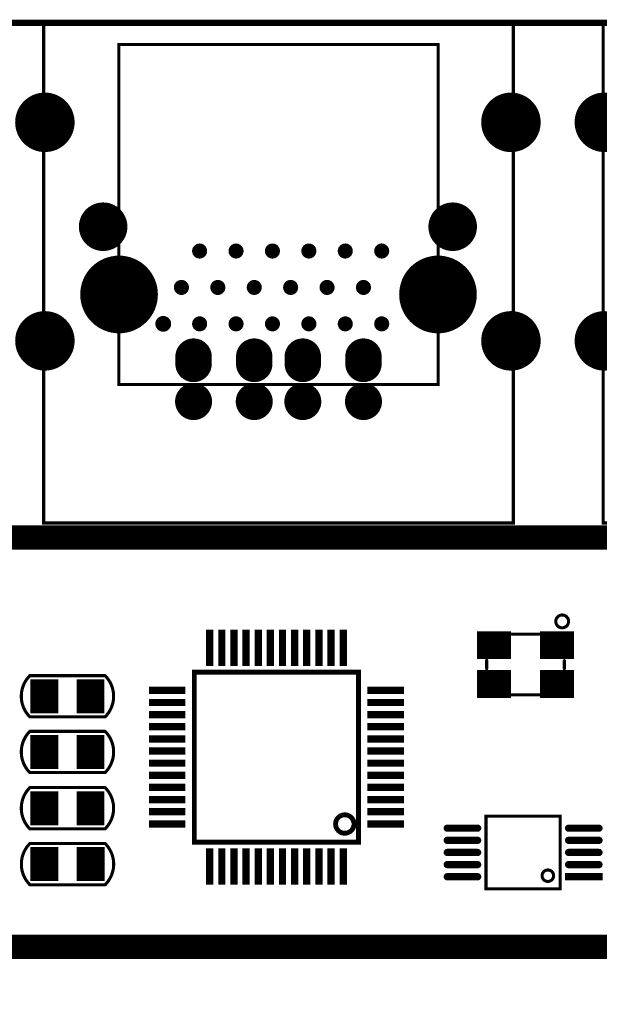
# Model space of a CAD drawing. Extents: x -1 to 179, y 0 to 119.
# Tile 19 of 23: x 71 to 95, y 77 to 118. Entities that reach past the tile are written whole.
import ezdxf

# ---------------------------------------------------------------- set-up
doc = ezdxf.new("R2010")
doc.units = 0
for name, color, linetype in [('2D_LINE_126', 183, 'CONTINUOUS'), ('BOARD_OUTLINE_00', 254, 'CONTINUOUS'), ('DRIL_NPLTE_THRU_01', 3, 'CONTINUOUS'), ('DRIL_NPLTE_THRU_02', 23, 'CONTINUOUS'), ('DRIL_NPLTE_THRU_03', 6, 'CONTINUOUS'), ('DRIL_NPLTE_THRU_04', 176, 'CONTINUOUS'), ('DRIL_PLTE_THRU_01', 3, 'CONTINUOUS'), ('DRIL_PLTE_THRU_02', 23, 'CONTINUOUS'), ('DRIL_PLTE_THRU_03', 6, 'CONTINUOUS'), ('DRIL_PLTE_THRU_04', 176, 'CONTINUOUS'), ('DRIL_SYMBOL', 254, 'CONTINUOUS'), ('PADS_BOT', 5, 'CONTINUOUS'), ('PADS_INNER', 96, 'CONTINUOUS'), ('PADS_TOP', 96, 'CONTINUOUS'), ('PART_TOP_2DLINE_01', 2, 'CONTINUOUS')]:
    doc.layers.add(name, color=color, linetype=linetype)

# ---------------------------------------------------------------- blocks, each defined once
blk = doc.blocks.new('BOARD_56')
at = {"layer": 'BOARD_OUTLINE_00', "const_width": 0.254}
blk.add_lwpolyline([(4, 0, -0.414213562), (7, -3), (7, -114.448986, -0.414213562), (4.008986, -117.44), (-168.0139, -117.44, -0.414213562), (-171, -114.4539), (-171, -3, -0.414213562), (-168, 0), (-121.8, 0), (-121.8, -2.149), (-117, -2.149), (-117, -0.000234), (-14.327606, -0.000234), (-14.327606, 0)], format="xyb", close=True, dxfattribs=at)
blk = doc.blocks.new('DRAWING_54')
at = {"layer": '2D_LINE_126', "const_width": 1}
blk.add_lwpolyline([(1.9558, 46.5328), (1.9558, 63.38951), (-140.8176, 63.3896), (-140.8176, 46.5328)], close=True, dxfattribs=at)
blk = doc.blocks.new('SMOOTH_0$127')
at = {"const_width": 0.0635}
blk.add_lwpolyline([(-0.03175, 0, 1), (0.03175, 0, 1)], format="xyb", close=True, dxfattribs=at)
blk = doc.blocks.new('PART_BODY_TOP_48')
at = {"layer": 'PART_TOP_2DLINE_01', "const_width": 0.127}
blk.add_lwpolyline([(4.925, 8.2), (4.925, -12.4), (-14.425, -12.4), (-14.425, 8.2)], close=True, dxfattribs=at)
at = {"layer": 'PART_TOP_2DLINE_01'}
for p in [(-14.425, 8.2), (4.925, 8.2), (-14.425, -12.4), (4.925, -12.4)]:
    blk.add_blockref('SMOOTH_0$127', p, dxfattribs=at)
blk = doc.blocks.new('DRIL_SYMBOL_0$4')
at = {"layer": 'DRIL_SYMBOL', "const_width": 0.0508}
for points in [[(-0.254, 0), (0.254, 0)], [(0, -0.254), (0, 0.254)]]:
    blk.add_lwpolyline(points, dxfattribs=at)
blk = doc.blocks.new('DRIL_HOLE_0$4')
at = {"const_width": 0.2}
blk.add_lwpolyline([(-0.1, 0, 1), (0.1, 0, 1)], format="xyb", close=True, dxfattribs=at)
blk.add_blockref('DRIL_SYMBOL_0$4', (0, 0))
blk = doc.blocks.new('PAD_0')
at = {"const_width": 0.31}
blk.add_lwpolyline([(0, -0.155, 1), (0, 0.155, 1)], format="xyb", close=True, dxfattribs=at)
blk = doc.blocks.new('PAD_1')
at = {"const_width": 0.325}
blk.add_lwpolyline([(0, -0.1625, 1), (0, 0.1625, 1)], format="xyb", close=True, dxfattribs=at)
blk = doc.blocks.new('STK_TOP_560')
at = {"layer": 'DRIL_PLTE_THRU_01'}
blk.add_blockref('DRIL_HOLE_0$4', (0, 0), dxfattribs=at)
at = {"layer": 'DRIL_PLTE_THRU_02'}
blk.add_blockref('DRIL_HOLE_0$4', (0, 0), dxfattribs=at)
at = {"layer": 'DRIL_PLTE_THRU_03'}
blk.add_blockref('DRIL_HOLE_0$4', (0, 0), dxfattribs=at)
at = {"layer": 'DRIL_PLTE_THRU_04'}
blk.add_blockref('DRIL_HOLE_0$4', (0, 0), dxfattribs=at)
at = {"layer": 'PADS_BOT'}
blk.add_blockref('PAD_0', (0, 0), dxfattribs=at)
at = {"layer": 'PADS_INNER'}
blk.add_blockref('PAD_0', (0, 0), dxfattribs=at)
at = {"layer": 'PADS_TOP'}
blk.add_blockref('PAD_1', (0, 0), dxfattribs=at)
blk = doc.blocks.new('STK_TOP_153')
at = {"layer": 'DRIL_PLTE_THRU_01'}
blk.add_blockref('DRIL_HOLE_0$4', (0, 0), dxfattribs=at)
at = {"layer": 'DRIL_PLTE_THRU_02'}
blk.add_blockref('DRIL_HOLE_0$4', (0, 0), dxfattribs=at)
at = {"layer": 'DRIL_PLTE_THRU_03'}
blk.add_blockref('DRIL_HOLE_0$4', (0, 0), dxfattribs=at)
at = {"layer": 'DRIL_PLTE_THRU_04'}
blk.add_blockref('DRIL_HOLE_0$4', (0, 0), dxfattribs=at)
at = {"layer": 'PADS_BOT'}
blk.add_blockref('PAD_0', (0, 0), dxfattribs=at)
at = {"layer": 'PADS_INNER'}
blk.add_blockref('PAD_0', (0, 0), dxfattribs=at)
at = {"layer": 'PADS_TOP'}
blk.add_blockref('PAD_0', (0, 0), dxfattribs=at)
blk = doc.blocks.new('DRIL_SYMBOL_1$6')
at = {"layer": 'DRIL_SYMBOL', "const_width": 0.0508}
for points in [[(-0.254, 0), (0.254, 0)], [(0, -0.254), (0, 0.254)]]:
    blk.add_lwpolyline(points, dxfattribs=at)
blk = doc.blocks.new('DRIL_HOLE_1$6')
at = {"const_width": 0.8}
blk.add_lwpolyline([(-0.4, 0, 1), (0.4, 0, 1)], format="xyb", close=True, dxfattribs=at)
blk.add_blockref('DRIL_SYMBOL_1$6', (0, 0))
blk = doc.blocks.new('PAD_2')
at = {"const_width": 1.225}
blk.add_lwpolyline([(0, -0.6125, 1), (0, 0.6125, 1)], format="xyb", close=True, dxfattribs=at)
blk = doc.blocks.new('STK_TOP_964')
at = {"layer": 'DRIL_PLTE_THRU_01'}
blk.add_blockref('DRIL_HOLE_1$6', (0, 0), dxfattribs=at)
at = {"layer": 'DRIL_PLTE_THRU_02'}
blk.add_blockref('DRIL_HOLE_1$6', (0, 0), dxfattribs=at)
at = {"layer": 'DRIL_PLTE_THRU_03'}
blk.add_blockref('DRIL_HOLE_1$6', (0, 0), dxfattribs=at)
at = {"layer": 'DRIL_PLTE_THRU_04'}
blk.add_blockref('DRIL_HOLE_1$6', (0, 0), dxfattribs=at)
at = {"layer": 'PADS_BOT'}
blk.add_blockref('PAD_2', (0, 0), dxfattribs=at)
at = {"layer": 'PADS_INNER'}
blk.add_blockref('PAD_2', (0, 0), dxfattribs=at)
at = {"layer": 'PADS_TOP'}
blk.add_blockref('PAD_2', (0, 0), dxfattribs=at)
blk = doc.blocks.new('DRIL_SYMBOL_2')
at = {"layer": 'DRIL_SYMBOL', "const_width": 0.0508}
for points in [[(-0.254, 0), (0.254, 0)], [(0, -0.254), (0, 0.254)]]:
    blk.add_lwpolyline(points, dxfattribs=at)
blk = doc.blocks.new('DRIL_HOLE_2')
at = {"const_width": 1}
blk.add_lwpolyline([(-0.5, 0, 1), (0.5, 0, 1)], format="xyb", close=True, dxfattribs=at)
blk.add_blockref('DRIL_SYMBOL_2', (0, 0))
blk = doc.blocks.new('PAD_3')
at = {"const_width": 1}
blk.add_lwpolyline([(0, -0.5, 1), (0, 0.5, 1)], format="xyb", close=True, dxfattribs=at)
blk = doc.blocks.new('STK_TOP_154')
at = {"layer": 'DRIL_PLTE_THRU_01'}
blk.add_blockref('DRIL_HOLE_2', (0, 0), dxfattribs=at)
at = {"layer": 'DRIL_PLTE_THRU_02'}
blk.add_blockref('DRIL_HOLE_2', (0, 0), dxfattribs=at)
at = {"layer": 'DRIL_PLTE_THRU_03'}
blk.add_blockref('DRIL_HOLE_2', (0, 0), dxfattribs=at)
at = {"layer": 'DRIL_PLTE_THRU_04'}
blk.add_blockref('DRIL_HOLE_2', (0, 0), dxfattribs=at)
at = {"layer": 'PADS_BOT'}
blk.add_blockref('PAD_3', (0, 0), dxfattribs=at)
at = {"layer": 'PADS_INNER'}
blk.add_blockref('PAD_3', (0, 0), dxfattribs=at)
at = {"layer": 'PADS_TOP'}
blk.add_blockref('PAD_3', (0, 0), dxfattribs=at)
blk = doc.blocks.new('DRIL_SYMBOL_0$889')
at = {"layer": 'DRIL_SYMBOL', "const_width": 0.0508}
for points in [[(-0.254, 0), (0.254, 0)], [(0, -0.254), (0, 0.254)]]:
    blk.add_lwpolyline(points, dxfattribs=at)
blk = doc.blocks.new('DRIL_HOLE_0$889')
at = {"const_width": 0.4445}
blk.add_lwpolyline([(-0.22225, 0, 1), (0.22225, 0, 1)], format="xyb", close=True, dxfattribs=at)
blk.add_blockref('DRIL_SYMBOL_0$889', (0, 0))
blk = doc.blocks.new('PAD_4')
at = {"const_width": 0.762}
blk.add_lwpolyline([(0, -0.381, 1), (0, 0.381, 1)], format="xyb", close=True, dxfattribs=at)
blk = doc.blocks.new('STK_TOP_156')
at = {"layer": 'DRIL_PLTE_THRU_01'}
blk.add_blockref('DRIL_HOLE_0$889', (0, 0), dxfattribs=at)
at = {"layer": 'DRIL_PLTE_THRU_02'}
blk.add_blockref('DRIL_HOLE_0$889', (0, 0), dxfattribs=at)
at = {"layer": 'DRIL_PLTE_THRU_03'}
blk.add_blockref('DRIL_HOLE_0$889', (0, 0), dxfattribs=at)
at = {"layer": 'DRIL_PLTE_THRU_04'}
blk.add_blockref('DRIL_HOLE_0$889', (0, 0), dxfattribs=at)
at = {"layer": 'PADS_BOT'}
blk.add_blockref('PAD_4', (0, 0), dxfattribs=at)
at = {"layer": 'PADS_INNER'}
blk.add_blockref('PAD_4', (0, 0), dxfattribs=at)
at = {"layer": 'PADS_TOP'}
blk.add_blockref('PAD_4', (0, 0), dxfattribs=at)
blk = doc.blocks.new('SYM_TOP_51')
for name, p in [('PART_BODY_TOP_48', (0, 0)), ('STK_TOP_156', (-8.25, 3.2)), ('STK_TOP_156', (-5.75, 3.2)), ('STK_TOP_156', (-3.75, 3.2)), ('STK_TOP_156', (-1.25, 3.2)), ('STK_TOP_964', (-14.325, 0.7)), ('STK_TOP_964', (4.875, 0.7)), ('STK_TOP_153', (-9, 0)), ('STK_TOP_153', (-7.5, 0)), ('STK_TOP_153', (-6, 0)), ('STK_TOP_153', (-4.5, 0)), ('STK_TOP_153', (-3, 0)), ('STK_TOP_153', (-1.5, 0)), ('STK_TOP_560', (0, 0)), ('STK_TOP_153', (-8.25, -1.5)), ('STK_TOP_153', (-6.75, -1.5)), ('STK_TOP_153', (-5.25, -1.5)), ('STK_TOP_153', (-3.75, -1.5)), ('STK_TOP_153', (-2.25, -1.5)), ('STK_TOP_153', (-0.75, -1.5)), ('STK_TOP_153', (-9, -3)), ('STK_TOP_153', (-7.5, -3)), ('STK_TOP_153', (-6, -3)), ('STK_TOP_153', (-4.5, -3)), ('STK_TOP_153', (-3, -3)), ('STK_TOP_153', (-1.5, -3)), ('STK_TOP_154', (-11.925, -4)), ('STK_TOP_154', (2.475, -4)), ('STK_TOP_964', (-14.325, -8.3)), ('STK_TOP_964', (4.875, -8.3))]:
    blk.add_blockref(name, p)
blk = doc.blocks.new('PART_TOP_6')
blk.add_blockref('SYM_TOP_51', (0, 0))
blk = doc.blocks.new('SMOOTH_0$199898')
at = {"const_width": 0.099949}
blk.add_lwpolyline([(-0.049974, 0, 1), (0.049974, 0, 1)], format="xyb", close=True, dxfattribs=at)
blk = doc.blocks.new('PART_BODY_TOP_34')
at = {"layer": 'PART_TOP_2DLINE_01', "const_width": 0.2}
blk.add_lwpolyline([(-3.5, 3.382), (3.5, 3.382), (3.5, -3.382), (-3.5, -3.382)], close=True, dxfattribs=at)
blk.add_lwpolyline([(-3.135, -2.815, 1), (-2.376, -2.815, 1)], format="xyb", close=True, dxfattribs=at)
at = {"layer": 'PART_TOP_2DLINE_01'}
for p in [(-3.5, 3.382), (3.5, 3.382), (-3.5, -3.382), (3.5, -3.382)]:
    blk.add_blockref('SMOOTH_0$199898', p, dxfattribs=at)
blk = doc.blocks.new('DRIL_HOLE_0')
blk.add_lwpolyline([(0, 0, 1), (0, 0, 1)], format="xyb", close=True)
blk = doc.blocks.new('PAD_5')
blk.add_lwpolyline([(0, 0, 1), (0, 0, 1)], format="xyb", close=True)
blk = doc.blocks.new('PAD_6')
at = {"const_width": 0.299999}
blk.add_lwpolyline([(-0.749998, 0), (0.749998, 0)], dxfattribs=at)
blk = doc.blocks.new('STK_TOP_97')
at = {"layer": 'DRIL_PLTE_THRU_01'}
blk.add_blockref('DRIL_HOLE_0', (0, 0), dxfattribs=at)
at = {"layer": 'DRIL_PLTE_THRU_02'}
blk.add_blockref('DRIL_HOLE_0', (0, 0), dxfattribs=at)
at = {"layer": 'DRIL_PLTE_THRU_03'}
blk.add_blockref('DRIL_HOLE_0', (0, 0), dxfattribs=at)
at = {"layer": 'DRIL_PLTE_THRU_04'}
blk.add_blockref('DRIL_HOLE_0', (0, 0), dxfattribs=at)
at = {"layer": 'PADS_BOT'}
blk.add_blockref('PAD_5', (0, 0), dxfattribs=at)
at = {"layer": 'PADS_INNER'}
blk.add_blockref('PAD_5', (0, 0), dxfattribs=at)
at = {"layer": 'PADS_TOP', "rotation": 90}
blk.add_blockref('PAD_6', (0, 0), dxfattribs=at)
blk = doc.blocks.new('STK_TOP_98')
at = {"layer": 'DRIL_PLTE_THRU_01'}
blk.add_blockref('DRIL_HOLE_0', (0, 0), dxfattribs=at)
at = {"layer": 'DRIL_PLTE_THRU_02'}
blk.add_blockref('DRIL_HOLE_0', (0, 0), dxfattribs=at)
at = {"layer": 'DRIL_PLTE_THRU_03'}
blk.add_blockref('DRIL_HOLE_0', (0, 0), dxfattribs=at)
at = {"layer": 'DRIL_PLTE_THRU_04'}
blk.add_blockref('DRIL_HOLE_0', (0, 0), dxfattribs=at)
at = {"layer": 'PADS_BOT'}
blk.add_blockref('PAD_5', (0, 0), dxfattribs=at)
at = {"layer": 'PADS_INNER'}
blk.add_blockref('PAD_5', (0, 0), dxfattribs=at)
at = {"layer": 'PADS_TOP'}
blk.add_blockref('PAD_6', (0, 0), dxfattribs=at)
blk = doc.blocks.new('SYM_TOP_37')
for name, p in [('STK_TOP_97', (-2.75, 4.5)), ('STK_TOP_97', (-2.25, 4.5)), ('STK_TOP_97', (-1.75, 4.5)), ('STK_TOP_97', (-1.25, 4.5)), ('STK_TOP_97', (-0.75, 4.5)), ('STK_TOP_97', (-0.25, 4.5)), ('STK_TOP_97', (0.25, 4.5)), ('STK_TOP_97', (0.75, 4.5)), ('STK_TOP_97', (1.25, 4.5)), ('STK_TOP_97', (1.75, 4.5)), ('STK_TOP_97', (2.25, 4.5)), ('STK_TOP_97', (2.75, 4.5)), ('PART_BODY_TOP_34', (0, 0)), ('STK_TOP_98', (-4.5, 2.75)), ('STK_TOP_98', (4.5, 2.75)), ('STK_TOP_98', (-4.5, 2.25)), ('STK_TOP_98', (4.5, 2.25)), ('STK_TOP_98', (-4.5, 1.75)), ('STK_TOP_98', (4.5, 1.75)), ('STK_TOP_98', (-4.5, 1.25)), ('STK_TOP_98', (4.5, 1.25)), ('STK_TOP_98', (-4.5, 0.75)), ('STK_TOP_98', (4.5, 0.75)), ('STK_TOP_98', (-4.5, 0.25)), ('STK_TOP_98', (4.5, 0.25)), ('STK_TOP_98', (-4.5, -0.25)), ('STK_TOP_98', (4.5, -0.25)), ('STK_TOP_98', (-4.5, -0.75)), ('STK_TOP_98', (4.5, -0.75)), ('STK_TOP_98', (-4.5, -1.25)), ('STK_TOP_98', (4.5, -1.25)), ('STK_TOP_98', (-4.5, -1.75)), ('STK_TOP_98', (4.5, -1.75)), ('STK_TOP_98', (-4.5, -2.25)), ('STK_TOP_98', (4.5, -2.25)), ('STK_TOP_98', (-4.5, -2.75)), ('STK_TOP_98', (4.5, -2.75)), ('STK_TOP_97', (-2.75, -4.5)), ('STK_TOP_97', (-2.25, -4.5)), ('STK_TOP_97', (-1.75, -4.5)), ('STK_TOP_97', (-1.25, -4.5)), ('STK_TOP_97', (-0.75, -4.5)), ('STK_TOP_97', (-0.25, -4.5)), ('STK_TOP_97', (0.25, -4.5)), ('STK_TOP_97', (0.75, -4.5)), ('STK_TOP_97', (1.25, -4.5)), ('STK_TOP_97', (1.75, -4.5)), ('STK_TOP_97', (2.25, -4.5)), ('STK_TOP_97', (2.75, -4.5))]:
    blk.add_blockref(name, p)
blk = doc.blocks.new('PART_TOP_7')
blk.add_blockref('SYM_TOP_37', (0, 0))
blk = doc.blocks.new('PAD_17')
at = {"const_width": 0.8}
blk.add_lwpolyline([(-0.5, 0), (0.5, 0)], dxfattribs=at)
blk = doc.blocks.new('STK_TOP_257')
at = {"layer": 'DRIL_NPLTE_THRU_01'}
blk.add_blockref('DRIL_HOLE_0', (0, 0), dxfattribs=at)
at = {"layer": 'DRIL_NPLTE_THRU_02'}
blk.add_blockref('DRIL_HOLE_0', (0, 0), dxfattribs=at)
at = {"layer": 'DRIL_NPLTE_THRU_03'}
blk.add_blockref('DRIL_HOLE_0', (0, 0), dxfattribs=at)
at = {"layer": 'DRIL_NPLTE_THRU_04'}
blk.add_blockref('DRIL_HOLE_0', (0, 0), dxfattribs=at)
at = {"layer": 'PADS_BOT'}
blk.add_blockref('PAD_5', (0, 0), dxfattribs=at)
at = {"layer": 'PADS_INNER'}
blk.add_blockref('PAD_5', (0, 0), dxfattribs=at)
at = {"layer": 'PADS_TOP'}
blk.add_blockref('PAD_17', (0, 0), dxfattribs=at)
blk = doc.blocks.new('PAD_18')
at = {"const_width": 0.8}
blk.add_lwpolyline([(-1, 0), (1, 0)], dxfattribs=at)
blk = doc.blocks.new('STK_TOP_256')
at = {"layer": 'DRIL_NPLTE_THRU_01'}
blk.add_blockref('DRIL_HOLE_0', (0, 0), dxfattribs=at)
at = {"layer": 'DRIL_NPLTE_THRU_02'}
blk.add_blockref('DRIL_HOLE_0', (0, 0), dxfattribs=at)
at = {"layer": 'DRIL_NPLTE_THRU_03'}
blk.add_blockref('DRIL_HOLE_0', (0, 0), dxfattribs=at)
at = {"layer": 'DRIL_NPLTE_THRU_04'}
blk.add_blockref('DRIL_HOLE_0', (0, 0), dxfattribs=at)
at = {"layer": 'PADS_BOT'}
blk.add_blockref('PAD_5', (0, 0), dxfattribs=at)
at = {"layer": 'PADS_INNER'}
blk.add_blockref('PAD_5', (0, 0), dxfattribs=at)
at = {"layer": 'PADS_TOP'}
blk.add_blockref('PAD_18', (0, 0), dxfattribs=at)
blk = doc.blocks.new('SYM_TOP_58')
for name, p in [('STK_TOP_256', (-2.25, 0)), ('STK_TOP_257', (0, 0)), ('STK_TOP_256', (2.25, 0))]:
    blk.add_blockref(name, p)
blk = doc.blocks.new('PART_TOP_61')
blk.add_blockref('SYM_TOP_58', (0, 0))
blk = doc.blocks.new('PART_TOP_62')
blk.add_blockref('SYM_TOP_58', (0, 0))
blk = doc.blocks.new('PART_BODY_TOP_2')
at = {"layer": 'PART_TOP_2DLINE_01', "const_width": 0.127}
blk.add_lwpolyline([(1.55, -0.85, 0.414214), (1.55, 0.85), (-1.55, 0.85, 0.414214), (-1.55, -0.85)], format="xyb", close=True, dxfattribs=at)
at = {"layer": 'PART_TOP_2DLINE_01'}
for p in [(-1.55, 0.85), (1.55, 0.85), (-1.55, -0.85), (1.55, -0.85)]:
    blk.add_blockref('SMOOTH_0$127', p, dxfattribs=at)
blk = doc.blocks.new('PAD_24')
at = {"const_width": 1.15}
blk.add_lwpolyline([(-0.7, 0), (0.7, 0)], dxfattribs=at)
blk = doc.blocks.new('STK_TOP_9')
at = {"layer": 'DRIL_PLTE_THRU_01'}
blk.add_blockref('DRIL_HOLE_0', (0, 0), dxfattribs=at)
at = {"layer": 'DRIL_PLTE_THRU_02'}
blk.add_blockref('DRIL_HOLE_0', (0, 0), dxfattribs=at)
at = {"layer": 'DRIL_PLTE_THRU_03'}
blk.add_blockref('DRIL_HOLE_0', (0, 0), dxfattribs=at)
at = {"layer": 'DRIL_PLTE_THRU_04'}
blk.add_blockref('DRIL_HOLE_0', (0, 0), dxfattribs=at)
at = {"layer": 'PADS_BOT'}
blk.add_blockref('PAD_5', (0, 0), dxfattribs=at)
at = {"layer": 'PADS_INNER'}
blk.add_blockref('PAD_5', (0, 0), dxfattribs=at)
at = {"layer": 'PADS_TOP', "rotation": 90}
blk.add_blockref('PAD_24', (0, 0), dxfattribs=at)
blk = doc.blocks.new('SYM_TOP_5')
for name, p in [('STK_TOP_9', (-0.95, 0)), ('STK_TOP_9', (0.95, 0)), ('PART_BODY_TOP_2', (0, 0))]:
    blk.add_blockref(name, p)
blk = doc.blocks.new('PART_TOP_109')
blk.add_blockref('SYM_TOP_5', (0, 0))
blk = doc.blocks.new('PART_TOP_110')
blk.add_blockref('SYM_TOP_5', (0, 0))
blk = doc.blocks.new('PART_TOP_111')
blk.add_blockref('SYM_TOP_5', (0, 0))
blk = doc.blocks.new('PART_TOP_112')
blk.add_blockref('SYM_TOP_5', (0, 0))
blk = doc.blocks.new('PART_BODY_TOP_41')
at = {"layer": 'PART_TOP_2DLINE_01', "const_width": 0.127}
for points in [[(-0.726, 1.25), (0.73, 1.25)], [(-1.6, -0.164), (-1.6, 0.163)], [(1.6, -0.172), (1.6, 0.163)], [(-0.72, -1.25), (0.715, -1.25)]]:
    blk.add_lwpolyline(points, dxfattribs=at)
blk.add_lwpolyline([(-1.247, -1.78, 1), (-1.774, -1.78, 1)], format="xyb", close=True, dxfattribs=at)
at = {"layer": 'PART_TOP_2DLINE_01'}
for p in [(-0.726, 1.25), (0.73, 1.25), (-1.6, 0.163), (1.6, 0.163), (-1.6, -0.164), (1.6, -0.172), (-0.72, -1.25), (0.715, -1.25)]:
    blk.add_blockref('SMOOTH_0$127', p, dxfattribs=at)
blk = doc.blocks.new('STK_TOP_114')
at = {"layer": 'DRIL_PLTE_THRU_01'}
blk.add_blockref('DRIL_HOLE_0', (0, 0), dxfattribs=at)
at = {"layer": 'DRIL_PLTE_THRU_02'}
blk.add_blockref('DRIL_HOLE_0', (0, 0), dxfattribs=at)
at = {"layer": 'DRIL_PLTE_THRU_03'}
blk.add_blockref('DRIL_HOLE_0', (0, 0), dxfattribs=at)
at = {"layer": 'DRIL_PLTE_THRU_04'}
blk.add_blockref('DRIL_HOLE_0', (0, 0), dxfattribs=at)
at = {"layer": 'PADS_BOT'}
blk.add_blockref('PAD_5', (0, 0), dxfattribs=at)
at = {"layer": 'PADS_INNER'}
blk.add_blockref('PAD_5', (0, 0), dxfattribs=at)
at = {"layer": 'PADS_TOP'}
blk.add_blockref('PAD_24', (0, 0), dxfattribs=at)
blk = doc.blocks.new('SYM_TOP_44')
for name, p in [('STK_TOP_114', (-1.3, 0.8)), ('PART_BODY_TOP_41', (0, 0)), ('STK_TOP_114', (1.3, 0.8)), ('STK_TOP_114', (-1.3, -0.8)), ('STK_TOP_114', (1.3, -0.8))]:
    blk.add_blockref(name, p)
blk = doc.blocks.new('PART_TOP_583')
blk.add_blockref('SYM_TOP_44', (0, 0))
blk = doc.blocks.new('PART_TOP_616')
blk.add_blockref('SYM_TOP_51', (0, 0))
blk = doc.blocks.new('PART_BODY_TOP_117')
at = {"layer": 'PART_TOP_2DLINE_01', "const_width": 0.127}
blk.add_lwpolyline([(-2.15, -1.53), (0.85, -1.53), (0.85, 1.53), (-2.15, 1.53)], close=True, dxfattribs=at)
blk.add_lwpolyline([(-1.843, -1.018, 1), (-1.371, -1.018, 1)], format="xyb", close=True, dxfattribs=at)
blk.add_lwpolyline([(-1.651, -4.055), (-1.951, -4.355), (-1.351, -4.355), (-1.651, -4.055)], dxfattribs=at)
at = {"layer": 'PART_TOP_2DLINE_01'}
for p in [(-2.15, 1.53), (0.85, 1.53), (-2.15, -1.53), (0.85, -1.53), (-1.651, -4.055), (-1.651, -4.055), (-1.951, -4.355), (-1.351, -4.355)]:
    blk.add_blockref('SMOOTH_0$127', p, dxfattribs=at)
blk = doc.blocks.new('PAD_27')
blk.add_lwpolyline([(0, 0), (0, 0)])
blk = doc.blocks.new('PAD_69')
at = {"const_width": 0.3}
blk.add_lwpolyline([(-0.775, 0), (0.775, 0)], dxfattribs=at)
blk = doc.blocks.new('STK_TOP_721')
at = {"layer": 'DRIL_NPLTE_THRU_01'}
blk.add_blockref('DRIL_HOLE_0', (0, 0), dxfattribs=at)
at = {"layer": 'DRIL_NPLTE_THRU_02'}
blk.add_blockref('DRIL_HOLE_0', (0, 0), dxfattribs=at)
at = {"layer": 'DRIL_NPLTE_THRU_03'}
blk.add_blockref('DRIL_HOLE_0', (0, 0), dxfattribs=at)
at = {"layer": 'DRIL_NPLTE_THRU_04'}
blk.add_blockref('DRIL_HOLE_0', (0, 0), dxfattribs=at)
at = {"layer": 'PADS_BOT'}
blk.add_blockref('PAD_5', (0, 0), dxfattribs=at)
at = {"layer": 'PADS_INNER'}
blk.add_blockref('PAD_27', (0, 0), dxfattribs=at)
at = {"layer": 'PADS_TOP', "rotation": 90}
blk.add_blockref('PAD_69', (0, 0), dxfattribs=at)
blk = doc.blocks.new('PAD_70')
at = {"const_width": 0.15}
blk.add_lwpolyline([(-0.625, -0.075), (0.625, -0.075, 1), (0.625, 0.075), (-0.625, 0.075, 1)], format="xyb", close=True, dxfattribs=at)
blk = doc.blocks.new('STK_TOP_720')
at = {"layer": 'DRIL_NPLTE_THRU_01'}
blk.add_blockref('DRIL_HOLE_0', (0, 0), dxfattribs=at)
at = {"layer": 'DRIL_NPLTE_THRU_02'}
blk.add_blockref('DRIL_HOLE_0', (0, 0), dxfattribs=at)
at = {"layer": 'DRIL_NPLTE_THRU_03'}
blk.add_blockref('DRIL_HOLE_0', (0, 0), dxfattribs=at)
at = {"layer": 'DRIL_NPLTE_THRU_04'}
blk.add_blockref('DRIL_HOLE_0', (0, 0), dxfattribs=at)
at = {"layer": 'PADS_BOT'}
blk.add_blockref('PAD_5', (0, 0), dxfattribs=at)
at = {"layer": 'PADS_INNER'}
blk.add_blockref('PAD_27', (0, 0), dxfattribs=at)
at = {"layer": 'PADS_TOP', "rotation": 90}
blk.add_blockref('PAD_70', (0, 0), dxfattribs=at)
blk = doc.blocks.new('SYM_TOP_65')
for name, p in [('STK_TOP_720', (-1.65, 2.5)), ('STK_TOP_720', (-1.15, 2.5)), ('STK_TOP_720', (-0.65, 2.5)), ('STK_TOP_720', (-0.15, 2.5)), ('STK_TOP_720', (0.35, 2.5)), ('PART_BODY_TOP_117', (0, 0)), ('STK_TOP_721', (-1.65, -2.5)), ('STK_TOP_720', (-1.15, -2.5)), ('STK_TOP_720', (-0.65, -2.5)), ('STK_TOP_720', (-0.15, -2.5)), ('STK_TOP_720', (0.35, -2.5))]:
    blk.add_blockref(name, p)
blk = doc.blocks.new('PART_TOP_746')
blk.add_blockref('SYM_TOP_65', (0, 0))
blk = doc.blocks.new('PART_BODY_TOP_161')
at = {"layer": 'PART_TOP_2DLINE_01', "const_width": 0.127}
blk.add_lwpolyline([(-6.575, 13), (-6.575, -1), (6.575, -1), (6.575, 13)], close=True, dxfattribs=at)
at = {"layer": 'PART_TOP_2DLINE_01'}
for p in [(-6.575, 13), (6.575, 13), (-6.575, -1), (6.575, -1)]:
    blk.add_blockref('SMOOTH_0$127', p, dxfattribs=at)
blk = doc.blocks.new('DRIL_SYMBOL_1')
at = {"layer": 'DRIL_SYMBOL', "const_width": 0.0508}
for points in [[(-0.254, 0), (0.254, 0)], [(0, -0.254), (0, 0.254)]]:
    blk.add_lwpolyline(points, dxfattribs=at)
blk = doc.blocks.new('DRIL_HOLE_1')
at = {"const_width": 0.5}
blk.add_lwpolyline([(-0.25, 0, 1), (0.25, 0, 1)], format="xyb", close=True, dxfattribs=at)
blk.add_blockref('DRIL_SYMBOL_1', (0, 0))
blk = doc.blocks.new('PAD_82')
at = {"const_width": 0.75}
blk.add_lwpolyline([(-0.15, -0.375), (0.15, -0.375, 1), (0.15, 0.375), (-0.15, 0.375, 1)], format="xyb", close=True, dxfattribs=at)
blk = doc.blocks.new('STK_TOP_1099')
at = {"layer": 'DRIL_PLTE_THRU_01'}
blk.add_blockref('DRIL_HOLE_1', (0, 0), dxfattribs=at)
at = {"layer": 'DRIL_PLTE_THRU_02'}
blk.add_blockref('DRIL_HOLE_1', (0, 0), dxfattribs=at)
at = {"layer": 'DRIL_PLTE_THRU_03'}
blk.add_blockref('DRIL_HOLE_1', (0, 0), dxfattribs=at)
at = {"layer": 'DRIL_PLTE_THRU_04'}
blk.add_blockref('DRIL_HOLE_1', (0, 0), dxfattribs=at)
at = {"layer": 'PADS_BOT', "rotation": 90}
blk.add_blockref('PAD_82', (0, 0), dxfattribs=at)
at = {"layer": 'PADS_INNER', "rotation": 90}
blk.add_blockref('PAD_82', (0, 0), dxfattribs=at)
at = {"layer": 'PADS_TOP', "rotation": 90}
blk.add_blockref('PAD_82', (0, 0), dxfattribs=at)
blk = doc.blocks.new('DRIL_SYMBOL_2$1')
at = {"layer": 'DRIL_SYMBOL', "const_width": 0.0508}
for points in [[(-0.254, 0), (0.254, 0)], [(0, -0.254), (0, 0.254)]]:
    blk.add_lwpolyline(points, dxfattribs=at)
blk = doc.blocks.new('DRIL_HOLE_2$1')
at = {"const_width": 1.05}
blk.add_lwpolyline([(-0.525, 0, 1), (0.525, 0, 1)], format="xyb", close=True, dxfattribs=at)
blk.add_blockref('DRIL_SYMBOL_2$1', (0, 0))
blk = doc.blocks.new('PAD_83')
at = {"const_width": 1.6}
blk.add_lwpolyline([(0, -0.8), (0, -0.8, 1), (0, 0.8), (0, 0.8, 1)], format="xyb", close=True, dxfattribs=at)
blk = doc.blocks.new('STK_TOP_1094')
at = {"layer": 'DRIL_PLTE_THRU_01'}
blk.add_blockref('DRIL_HOLE_2$1', (0, 0), dxfattribs=at)
at = {"layer": 'DRIL_PLTE_THRU_02'}
blk.add_blockref('DRIL_HOLE_2$1', (0, 0), dxfattribs=at)
at = {"layer": 'DRIL_PLTE_THRU_03'}
blk.add_blockref('DRIL_HOLE_2$1', (0, 0), dxfattribs=at)
at = {"layer": 'DRIL_PLTE_THRU_04'}
blk.add_blockref('DRIL_HOLE_2$1', (0, 0), dxfattribs=at)
at = {"layer": 'PADS_BOT'}
blk.add_blockref('PAD_83', (0, 0), dxfattribs=at)
at = {"layer": 'PADS_INNER'}
blk.add_blockref('PAD_83', (0, 0), dxfattribs=at)
at = {"layer": 'PADS_TOP'}
blk.add_blockref('PAD_83', (0, 0), dxfattribs=at)
blk = doc.blocks.new('SYM_TOP_77')
for name, p in [('PART_BODY_TOP_161', (0, 0)), ('STK_TOP_1094', (-6.57, 2.71)), ('STK_TOP_1094', (6.57, 2.71)), ('STK_TOP_1099', (-3.5, 0)), ('STK_TOP_1099', (-1, 0)), ('STK_TOP_1099', (1, 0)), ('STK_TOP_1099', (3.5, 0))]:
    blk.add_blockref(name, p)
blk = doc.blocks.new('PART_TOP_805')
blk.add_blockref('SYM_TOP_77', (0, 0))

msp = doc.modelspace()

# ---------------------------------------------------------------- block references
for name, p in [('BOARD_56', (171.013, 117.5)), ('PART_TOP_805', (81.456, 103.6)), ('DRAWING_54', (158.105, 32.91)), ('PART_TOP_111', (72.761, 89.762)), ('PART_TOP_112', (72.761, 87.469)), ('PART_TOP_110', (72.761, 85.152))]:
    msp.add_blockref(name, p)
for name, p, rotation in [('PART_TOP_6', (76.706, 105.1), 180), ('PART_TOP_616', (99.755, 105.1), 180), ('PART_TOP_61', (81.371, 96.296), 180), ('PART_TOP_583', (91.632, 91.067), 180), ('PART_TOP_7', (81.371, 87.257), 90), ('PART_TOP_746', (91.533, 83.98), 90), ('PART_TOP_109', (72.763, 82.849), 180), ('PART_TOP_62', (81.371, 79.443), 180)]:
    msp.add_blockref(name, p, dxfattribs=dict(rotation=rotation))

doc.saveas('drawing.dxf')
